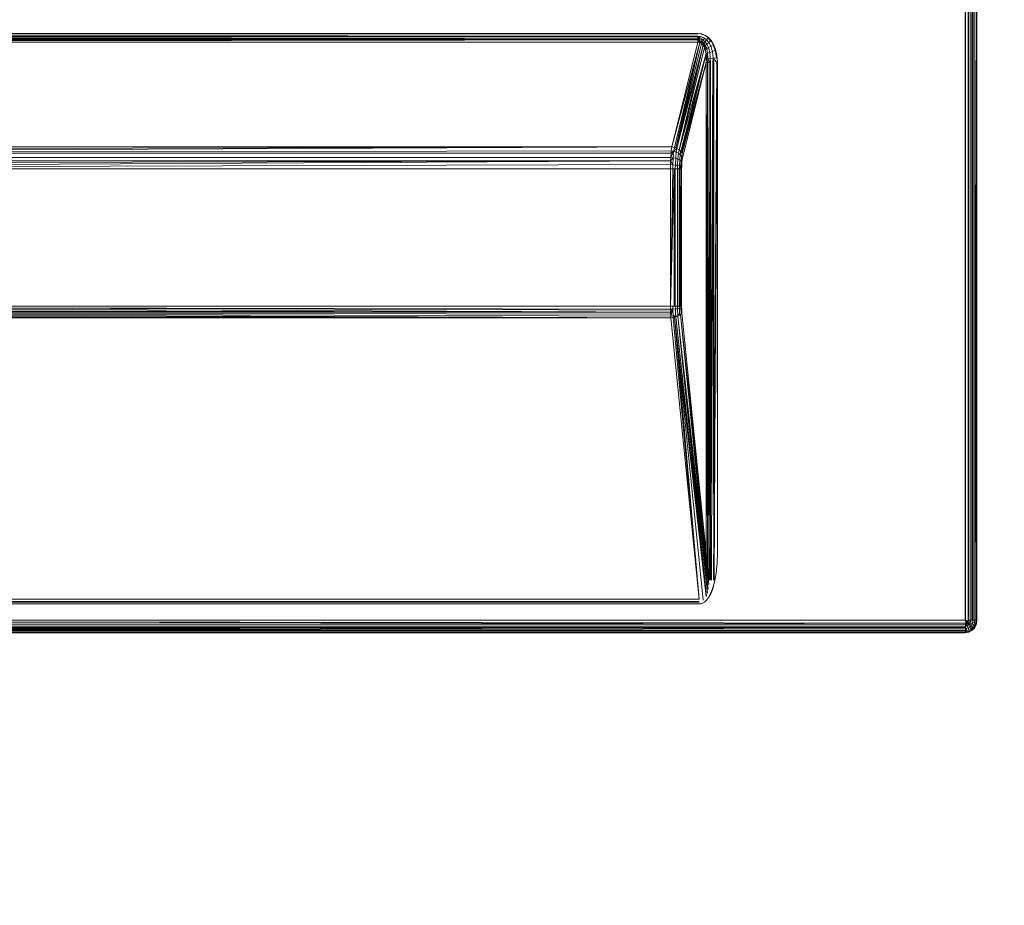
# Model space of a CAD drawing. Header units: millimetres. Extents: x -38341 to 3709, y -10682 to 48718.
# Tile 111 of 111: x -4230 to -3600, y 43279 to 43846. Entities that reach past the tile are written whole.
import ezdxf

# ---------------------------------------------------------------- set-up
doc = ezdxf.new("R2010")
doc.units = ezdxf.units.MM
doc.header["$LTSCALE"] = 50
for name, color, linetype, lineweight in [('02モデリング-03スラブ', 7, 'Continuous', 5), ('02モデリング-03スラブ_ハッチング', 7, 'Continuous', 5), ('08設備機器-洗面台', 7, 'Continuous', 5), ('08設備機器-洗面台_ハッチング', 7, 'Continuous', 5), ('一般', 7, 'Continuous', 5)]:
    doc.layers.add(name, color=color, linetype=linetype, lineweight=lineweight)
doc.styles.get("Standard").update_dxf_attribs({"font": 'txt', "bigfont": 'BIGFONT.SHX'})

# ---------------------------------------------------------------- blocks, each defined once
blk = doc.blocks.new('グループ-236')
at = {"color": 255, "linetype": 'Continuous', "lineweight": 18, "transparency": 33554687}
blk.add_wipeout([(9739, 6705), (9039, 6705), (9039, 6795), (8920, 6795), (8920, 8325), (11275, 8325), (11275, 7875), (11725, 7875), (11725, 6795), (10745, 6795), (10745, 6705), (9995, 6705), (9995, 6795), (9739, 6795)], dxfattribs=at).dxf.layer = '02モデリング-03スラブ_ハッチング'
blk.add_wipeout([(9739, 6705), (9039, 6705), (9039, 6795), (8920, 6795), (8920, 8325), (11275, 8325), (11275, 7875), (11725, 7875), (11725, 6795), (10745, 6795), (10745, 6705), (9995, 6705), (9995, 6795), (9739, 6795)], dxfattribs=at).dxf.layer = '02モデリング-03スラブ_ハッチング'
at = {"layer": '02モデリング-03スラブ', "color": 0, "flags": 1}
for tag in ['instanceID', 'IFC_UUID']:
    blk.add_attdef(tag, (8920, 6705), '', height=0.18, dxfattribs=at)
blk = doc.blocks.new('グループ-262')
at = {"layer": '08設備機器-洗面台', "color": 7, "linetype": 'Continuous', "lineweight": 13, "transparency": 33554687}
for p, q in [((10302.52, 8254.45), (10302.52, 7795.55)), ((10302.57, 8254.5), (10302.57, 7795.45)), ((10302.62, 7795.45), (10302.62, 8254.55)), ((10304.35, 8254.5), (10304.35, 7795.5)), ((10304.87, 8254.5), (10304.87, 7795.5)), ((10306.02, 8254.5), (10306.02, 7795.5)), ((10306.94, 8254.5), (10306.94, 7795.5)), ((10307.5, 8254.5), (10307.5, 7795.5)), ((10308.58, 8254.5), (10308.58, 7795.5)), ((10308.58, 8254.5), (10308.69, 7795.5)), ((10308.58, 8254.5), (10309.64, 7795.5)), ((10308.58, 8254.5), (10309.52, 7795.5)), ((10309.64, 8254.5), (10310, 7795.5)), ((10309.64, 8254.5), (10309.64, 7795.5)), ((10309.64, 8254.5), (10309.95, 7795.5)), ((10310, 8254.5), (10310, 7795.5)), ((10131.35, 8166.81), (9188.65, 8166.81)), ((10131.35, 8166.81), (9188.65, 8166.11)), ((10131.35, 8166.81), (9188.65, 8165.16)), ((10131.35, 8166.81), (10132.74, 8167.41)), ((10132.74, 8167.41), (10131.35, 8166.21)), ((10131.35, 8166.21), (10131.35, 8166.81)), ((10131.35, 8165.16), (10131.35, 8166.81)), ((10131.35, 8166.21), (10131.35, 8165.16)), ((10131.35, 8166.21), (10132.52, 8166.18)), ((10132.52, 8166.18), (10132.02, 8165.18)), ((10132.52, 8166.18), (10132.34, 8165.15)), ((10132.52, 8166.18), (10132.74, 8167.41)), ((10132.52, 8166.18), (10133.45, 8165.91)), ((10132.52, 8166.18), (10132.65, 8165.08)), ((10132.65, 8165.08), (10133.45, 8165.91)), ((10133.84, 8167.09), (10132.74, 8167.41)), ((10133.12, 8164.92), (10133.45, 8165.91)), ((10133.45, 8165.91), (10133.26, 8164.86)), ((10133.84, 8167.09), (10133.45, 8165.91)), ((10133.45, 8165.91), (10134.34, 8165.41)), ((10133.84, 8167.09), (10134.9, 8166.52)), ((10134.34, 8165.41), (10134.9, 8166.52)), ((10134.84, 8170.12), (10134.87, 8170.22)), ((10134.84, 8170.12), (10134.87, 8170.22)), ((10134.84, 8170.12), (10136.35, 8169.39)), ((10134.86, 8170.17), (10136.05, 8169.59)), ((10134.9, 8166.52), (10135.55, 8167.81)), ((10134.9, 8166.52), (10136.06, 8165.52)), ((10135.3, 8164.51), (10136.06, 8165.52)), ((10135.55, 8167.81), (10136.96, 8166.7)), ((10136.03, 8169.55), (10136.32, 8169.47)), ((10136.05, 8169.59), (10136.32, 8169.47)), ((10136.96, 8166.7), (10136.06, 8165.52)), ((10137.22, 8163.98), (10136.06, 8165.52)), ((10136.35, 8169.39), (10136.4, 8169.48)), ((10136.38, 8169.43), (10138.08, 8168.2)), ((10138.11, 8168.23), (10136.4, 8169.48)), ((10137.9, 8167.95), (10136.96, 8166.7)), ((10138.37, 8165.01), (10136.96, 8166.7)), ((10137.9, 8167.95), (10139.59, 8166.11)), ((10138.05, 8168.16), (10138.11, 8168.23)), ((10138.05, 8168.16), (10138.11, 8168.23)), ((10138.05, 8168.16), (10139.8, 8166.29)), ((10138.09, 8168.19), (10138.49, 8167.82)), ((10139.59, 8166.11), (10138.37, 8165.01)), ((10138.49, 8167.82), (10138.83, 8167.44)), ((10138.49, 8167.82), (10138.77, 8167.39)), ((10138.77, 8167.39), (10139.59, 8166.11)), ((10138.83, 8167.44), (10139.83, 8166.32)), ((10140.41, 8165.56), (10139.59, 8166.11)), ((10139.8, 8166.29), (10139.87, 8166.35)), ((10139.83, 8166.32), (10140.4, 8165.53)), ((10141.49, 8163.76), (10139.87, 8166.35)), ((10140.36, 8165.59), (10140.65, 8165.09)), ((10140.54, 8165.14), (10140.36, 8165.59)), ((10131.35, 8165.16), (9188.65, 8165.16)), ((10131.35, 8165.16), (10114.73, 8098.36)), ((10132.65, 8165.08), (10114.73, 8098.36)), ((10132.65, 8165.08), (10116.4, 8097.97)), ((10132.65, 8165.08), (10117.21, 8097.66)), ((10133.84, 8164.51), (10117.21, 8097.66)), ((10134.86, 8163.44), (10117.21, 8097.66)), ((10134.86, 8163.44), (10117.98, 8097.3)), ((10134.86, 8163.44), (10119.39, 8096.38)), ((10135.7, 8161.91), (10119.39, 8096.38)), ((10131.35, 8165.16), (10132.02, 8165.18)), ((10132.65, 8165.08), (10131.35, 8165.16)), ((10132.34, 8165.15), (10132.02, 8165.18)), ((10132.02, 8165.18), (10132.65, 8165.08)), ((10132.34, 8165.15), (10132.65, 8165.08)), ((10132.65, 8165.08), (10133.12, 8164.92)), ((10133.84, 8164.51), (10132.65, 8165.08)), ((10133.12, 8164.92), (10133.26, 8164.86)), ((10133.26, 8164.86), (10133.84, 8164.51)), ((10134.34, 8165.41), (10133.84, 8164.51)), ((10133.84, 8164.51), (10133.87, 8164.48)), ((10134.86, 8163.44), (10133.84, 8164.51)), ((10133.87, 8164.48), (10134.34, 8165.41)), ((10134.68, 8163.69), (10133.87, 8164.48)), ((10134.34, 8165.41), (10135.3, 8164.51)), ((10134.68, 8163.69), (10135.3, 8164.51)), ((10134.68, 8163.69), (10134.86, 8163.44)), ((10135.3, 8164.51), (10134.86, 8163.44)), ((10134.86, 8163.44), (10135.47, 8162.42)), ((10135.7, 8161.91), (10134.86, 8163.44)), ((10135.3, 8164.51), (10135.47, 8162.42)), ((10135.3, 8164.51), (10136.25, 8163.11)), ((10135.47, 8162.42), (10136.25, 8163.11)), ((10135.47, 8162.42), (10135.7, 8161.91)), ((10135.7, 8161.91), (10136.25, 8163.11)), ((10136.15, 8160.61), (10135.7, 8161.91)), ((10135.7, 8161.91), (10136.68, 8157.94)), ((10136.25, 8163.11), (10136.15, 8160.61)), ((10136.15, 8160.61), (10137.05, 8161.14)), ((10136.68, 8157.94), (10136.15, 8160.61)), ((10137.22, 8163.98), (10136.25, 8163.11)), ((10136.25, 8163.11), (10137.05, 8161.14)), ((10137.05, 8161.14), (10138.21, 8161.83)), ((10137.05, 8161.14), (10137.64, 8158.26)), ((10138.37, 8165.01), (10137.22, 8163.98)), ((10137.22, 8163.98), (10138.21, 8161.83)), ((10139.63, 8162.66), (10138.21, 8161.83)), ((10138.21, 8161.83), (10138.97, 8158.7)), ((10138.37, 8165.01), (10139.63, 8162.66)), ((10141.15, 8163.56), (10140.54, 8165.14)), ((10140.65, 8165.09), (10141.45, 8163.74)), ((10141.41, 8163.71), (10141.15, 8163.56)), ((10141.41, 8163.71), (10141.49, 8163.76)), ((10141.41, 8163.71), (10141.49, 8163.76)), ((10141.45, 8163.73), (10141.72, 8163.17)), ((10119.39, 8096.38), (10136.68, 8157.94)), ((10120.55, 8095.27), (10136.68, 8157.94)), ((10136.68, 8157.94), (10121.02, 8094.66)), ((10136.7, 8157.68), (10121.02, 8094.66)), ((10136.68, 8157.94), (10137.64, 8158.26)), ((10136.7, 8157.68), (10136.68, 8157.94)), ((10137.64, 8158.26), (10136.7, 8157.68)), ((10136.7, 8157.68), (10137.76, 8154.62)), ((10136.7, 8157.68), (10136.84, 8154.51)), ((10136.7, 8157.68), (10136.74, 8152.33)), ((10136.74, 8152.33), (10136.84, 8154.51)), ((10136.84, 8154.51), (10137.76, 8154.62)), ((10137.58, 8152.33), (10137.76, 8154.62)), ((10137.64, 8158.26), (10138.97, 8158.7)), ((10137.64, 8158.26), (10137.76, 8154.62)), ((10137.74, 8152.33), (10137.76, 8154.62)), ((10137.76, 8154.62), (10139.21, 8154.78)), ((10137.76, 8154.62), (10139.04, 8152.33)), ((10139.21, 8154.78), (10138.97, 8158.7)), ((10139.21, 8154.78), (10139.04, 8152.33)), ((10139.21, 8154.78), (10139.39, 8152.33)), ((10121.02, 8094.66), (10136.74, 8152.33)), ((10121.41, 8094.02), (10136.74, 8152.33)), ((10121.9, 8092.7), (10136.74, 8152.33)), ((10137.58, 8152.33), (10136.74, 8152.33)), ((10137.74, 8152.33), (10137.58, 8152.33)), ((10139.04, 8152.33), (10137.74, 8152.33)), ((10139.39, 8152.33), (10139.04, 8152.33)), ((9205.27, 8098.36), (10114.73, 8098.36)), ((9205.59, 8095.81), (10114.73, 8098.36)), ((9205.75, 8094.22), (10114.73, 8098.36)), ((10114.41, 8095.81), (10114.73, 8098.36)), ((10114.73, 8098.36), (10116.4, 8097.97)), ((10116.4, 8097.97), (10116.05, 8095.47)), ((10116.05, 8095.47), (10117.98, 8097.3)), ((10116.4, 8097.97), (10117.21, 8097.66)), ((10117.98, 8097.3), (10116.4, 8097.97)), ((10117.21, 8097.66), (10117.98, 8097.3)), ((10117.62, 8094.9), (10117.98, 8097.3)), ((10117.98, 8097.3), (10119.39, 8096.38)), ((10119.39, 8096.38), (10119.02, 8094.15)), ((10119.39, 8096.38), (10120.55, 8095.27)), ((9205.75, 8094.22), (10114.41, 8095.81)), ((9205.75, 8094.22), (10114.25, 8094.22)), ((9205.94, 8091.56), (10114.06, 8091.56)), ((10113.96, 8089.39), (10114.06, 8091.56)), ((10115.68, 8091.33), (10113.96, 8089.39)), ((10114.06, 8091.56), (10116.05, 8095.47)), ((10114.06, 8091.56), (10114.25, 8094.22)), ((10114.06, 8091.56), (10115.68, 8091.33)), ((10114.25, 8094.22), (10114.41, 8095.81)), ((10116.05, 8095.47), (10114.25, 8094.22)), ((10114.41, 8095.81), (10116.05, 8095.47)), ((10115.68, 8091.33), (10115.49, 8086.82)), ((10115.68, 8091.33), (10116.05, 8095.47)), ((10115.68, 8091.33), (10117.23, 8090.97)), ((10116.05, 8095.47), (10117.62, 8094.9)), ((10117.02, 8086.68), (10117.23, 8090.97)), ((10117.62, 8094.9), (10117.23, 8090.97)), ((10118.62, 8090.49), (10117.23, 8090.97)), ((10119.02, 8094.15), (10117.62, 8094.9)), ((10118.62, 8090.49), (10118.41, 8086.51)), ((10119.02, 8094.15), (10118.62, 8090.49)), ((10119.78, 8089.92), (10118.62, 8090.49)), ((10120.18, 8093.25), (10119.02, 8094.15)), ((10119.78, 8089.92), (10119.57, 8086.3)), ((10120.18, 8093.25), (10119.78, 8089.92)), ((10120.67, 8089.29), (10119.78, 8089.92)), ((10120.55, 8095.27), (10120.18, 8093.25)), ((10121.05, 8092.24), (10120.18, 8093.25)), ((10120.55, 8095.27), (10121.02, 8094.66)), ((10120.55, 8095.27), (10121.41, 8094.02)), ((10120.67, 8089.29), (10121.05, 8092.24)), ((10121.02, 8094.66), (10121.41, 8094.02)), ((10121.41, 8094.02), (10121.05, 8092.24)), ((10121.43, 8090.22), (10121.24, 8088.62)), ((10121.58, 8091.17), (10121.43, 8090.22)), ((10121.9, 8092.7), (10121.58, 8091.17)), ((9206.04, 8089.39), (10113.96, 8089.39)), ((9206.12, 8086.9), (10113.96, 8089.39)), ((9206.15, 8084.22), (10113.96, 8089.39)), ((9206.15, 8084.22), (10113.88, 8086.9)), ((9206.15, 8084.22), (10113.85, 8084.22)), ((10113.85, 8084.22), (10113.88, 8086.9)), ((10116.24, 8084.22), (10113.85, 7996.4)), ((10115.46, 8084.22), (10113.85, 8084.22)), ((10113.85, 7996.4), (10115.46, 8084.22)), ((10113.85, 7996.4), (10113.85, 8084.22)), ((10113.88, 8086.9), (10113.96, 8089.39)), ((10115.49, 8086.82), (10113.88, 8086.9)), ((10113.96, 8089.39), (10115.49, 8086.82)), ((10115.46, 8084.22), (10115.49, 8086.82)), ((10116.99, 8084.22), (10115.46, 8084.22)), ((10115.46, 8084.22), (10116.24, 8084.22)), ((10115.49, 8086.82), (10117.02, 8086.68)), ((10116.99, 8084.22), (10116.24, 8084.22)), ((10116.24, 8084.22), (10116.24, 7996.4)), ((10116.99, 8084.22), (10117.02, 8086.68)), ((10118.38, 8084.22), (10116.99, 8084.22)), ((10116.99, 8084.22), (10116.99, 7996.4)), ((10118.41, 8086.51), (10117.02, 8086.68)), ((10118.38, 8084.22), (10118.41, 8086.51)), ((10119.54, 8084.22), (10118.38, 8084.22)), ((10118.38, 8084.22), (10118.38, 7996.4)), ((10118.41, 8086.51), (10119.57, 8086.3)), ((10119.57, 8086.3), (10119.54, 8084.22)), ((10120.47, 8086.07), (10119.54, 8084.22)), ((10119.54, 8084.22), (10120.03, 8084.22)), ((10119.54, 8084.22), (10119.54, 7996.4)), ((10120.47, 8086.07), (10119.57, 8086.3)), ((10120.47, 8086.07), (10120.03, 8084.22)), ((10120.03, 8084.22), (10121.03, 8084.22)), ((10121.03, 8084.22), (10120.03, 7996.4)), ((10120.03, 8084.22), (10120.44, 8084.22)), ((10120.03, 8084.22), (10120.03, 7996.4)), ((10120.47, 8086.07), (10120.44, 8084.22)), ((10121.03, 8084.22), (10120.44, 8084.22)), ((10121.03, 8084.22), (10120.44, 7996.4)), ((10120.67, 8089.29), (10120.47, 8086.07)), ((10121.13, 8087.32), (10120.47, 8086.07)), ((10120.67, 8089.29), (10121.24, 8088.62)), ((10121.06, 8085.83), (10121.03, 8084.22)), ((10121.03, 8084.22), (10121.03, 7996.4)), ((10121.13, 8087.32), (10121.06, 8085.83)), ((10121.24, 8088.62), (10121.13, 8087.32)), ((10113.91, 7992.57), (9206.15, 7996.4)), ((10113.88, 7993.84), (9206.15, 7996.4)), ((10113.87, 7994.5), (9206.15, 7996.4)), ((10113.85, 7996.4), (9206.15, 7996.4)), ((10113.85, 7996.4), (10116.24, 7996.4)), ((10113.85, 7996.4), (10115.46, 7996.4)), ((10113.87, 7994.5), (10113.85, 7996.4)), ((10116.24, 7996.4), (10115.46, 7996.4)), ((10115.46, 7996.4), (10115.48, 7994.56)), ((10116.24, 7996.4), (10116.99, 7996.4)), ((10116.99, 7996.4), (10116.24, 7996.4)), ((10116.99, 7996.4), (10118.38, 7996.4)), ((10116.99, 7996.4), (10117.01, 7994.66)), ((10118.38, 7996.4), (10119.54, 7996.4)), ((10118.38, 7996.4), (10118.39, 7994.78)), ((10120.44, 7996.4), (10119.54, 7996.4)), ((10119.54, 7996.4), (10120.03, 7996.4)), ((10119.54, 7996.4), (10119.56, 7994.93)), ((10120.03, 7996.4), (10120.44, 7996.4)), ((10120.44, 7996.4), (10120.46, 7995.09)), ((10121.03, 7996.4), (10121.04, 7995.26)), ((10114.07, 7988.89), (9205.99, 7989.99)), ((10114.07, 7988.89), (9206.05, 7991.32)), ((10114.07, 7988.89), (9206.09, 7992.57)), ((10114.01, 7989.99), (9206.09, 7992.57)), ((10113.95, 7991.32), (9206.09, 7992.57)), ((10113.91, 7992.57), (9206.09, 7992.57)), ((10113.91, 7992.57), (9206.12, 7993.84)), ((10113.91, 7992.57), (9206.13, 7994.5)), ((10113.87, 7994.5), (10115.48, 7994.56)), ((10113.88, 7993.84), (10113.87, 7994.5)), ((10113.88, 7993.84), (10115.48, 7994.56)), ((10113.91, 7992.57), (10113.88, 7993.84)), ((10113.91, 7992.57), (10115.48, 7994.56)), ((10113.91, 7992.57), (10113.95, 7991.32)), ((10113.95, 7991.32), (10115.48, 7994.56)), ((10113.95, 7991.32), (10114.01, 7989.99)), ((10114.01, 7989.99), (10115.48, 7994.56)), ((10114.01, 7989.99), (10115.63, 7990.19)), ((10114.07, 7988.89), (10114.01, 7989.99)), ((10115.7, 7989.12), (10114.07, 7988.89)), ((10117.01, 7994.66), (10115.48, 7994.56)), ((10115.63, 7990.19), (10115.48, 7994.56)), ((10117.17, 7990.51), (10115.63, 7990.19)), ((10115.63, 7990.19), (10115.7, 7989.12)), ((10117.17, 7990.51), (10115.7, 7989.12)), ((10115.7, 7989.12), (10116.48, 7989.29)), ((10117.17, 7990.51), (10116.48, 7989.29)), ((10117.24, 7989.49), (10116.48, 7989.29)), ((10118.39, 7994.78), (10117.01, 7994.66)), ((10117.01, 7994.66), (10117.17, 7990.51)), ((10118.56, 7990.93), (10117.17, 7990.51)), ((10117.17, 7990.51), (10117.24, 7989.49)), ((10118.63, 7989.98), (10117.24, 7989.49)), ((10119.56, 7994.93), (10118.39, 7994.78)), ((10118.39, 7994.78), (10118.56, 7990.93)), ((10119.73, 7991.42), (10118.56, 7990.93)), ((10118.56, 7990.93), (10118.63, 7989.98)), ((10120.28, 7990.88), (10118.63, 7989.98)), ((10119.8, 7990.57), (10118.63, 7989.98)), ((10120.46, 7995.09), (10119.56, 7994.93)), ((10119.56, 7994.93), (10119.73, 7991.42)), ((10120.28, 7990.88), (10119.73, 7991.42)), ((10119.73, 7991.42), (10119.8, 7990.57)), ((10120.28, 7990.88), (10119.8, 7990.57)), ((10120.28, 7990.88), (10120.62, 7991.97)), ((10121.25, 7991.89), (10120.28, 7990.88)), ((10120.68, 7991.21), (10120.28, 7990.88)), ((10121.19, 7992.55), (10120.46, 7995.09)), ((10121.13, 7993.35), (10120.46, 7995.09)), ((10120.46, 7995.09), (10120.62, 7991.97)), ((10120.68, 7991.21), (10120.62, 7991.97)), ((10121.25, 7991.89), (10120.68, 7991.21)), ((10121.04, 7995.26), (10121.05, 7994.86)), ((10121.13, 7993.35), (10121.05, 7994.86)), ((10121.19, 7992.55), (10121.13, 7993.35)), ((10121.19, 7992.55), (10121.25, 7991.89)), ((10114.07, 7988.89), (9205.93, 7988.89)), ((10302.57, 7793.59), (9017.38, 7795.5)), ((10302.52, 7795.55), (9017.48, 7795.55)), ((10302.57, 7793.03), (9043.3, 7795.45)), ((10302.57, 7795.5), (9050.83, 7795.5)), ((10302.52, 7795.55), (10302.62, 7795.45)), ((10302.62, 7795.45), (10302.52, 7795.55)), ((10304.3, 7795.04), (10302.58, 7795.5)), ((10302.58, 7795.45), (10302.79, 7793.6)), ((10302.59, 7795.49), (10304.15, 7794.61)), ((10302.59, 7795.46), (10303.2, 7793.71)), ((10302.59, 7795.46), (10303.58, 7793.92)), ((10302.6, 7795.48), (10303.9, 7794.23)), ((10303.2, 7793.71), (10303.58, 7793.92)), ((10303.58, 7793.92), (10303.9, 7794.23)), ((10304.53, 7792.44), (10303.58, 7793.92)), ((10303.9, 7794.23), (10304.15, 7794.61)), ((10305.16, 7793.04), (10303.9, 7794.23)), ((10304.15, 7794.61), (10304.3, 7795.04)), ((10305.63, 7793.77), (10304.15, 7794.61)), ((10304.35, 7795.5), (10304.3, 7795.04)), ((10305.92, 7794.61), (10304.3, 7795.04)), ((10304.35, 7795.5), (10304.87, 7795.5)), ((10306.02, 7795.5), (10304.35, 7795.5)), ((10304.87, 7795.5), (10306.02, 7795.5)), ((10305.16, 7793.04), (10305.63, 7793.77)), ((10305.92, 7794.61), (10305.63, 7793.77)), ((10305.63, 7793.77), (10306.93, 7793.04)), ((10306.02, 7795.5), (10305.92, 7794.61)), ((10305.92, 7794.61), (10307.35, 7794.23)), ((10306.02, 7795.5), (10306.94, 7795.5)), ((10307.5, 7795.5), (10306.02, 7795.5)), ((10306.93, 7793.04), (10307.35, 7794.23)), ((10306.94, 7795.5), (10307.5, 7795.5)), ((10307.5, 7795.5), (10307.35, 7794.23)), ((10308.51, 7793.92), (10307.35, 7794.23)), ((10307.5, 7795.5), (10308.69, 7795.5)), ((10307.5, 7795.5), (10308.58, 7795.5)), ((10308.51, 7793.92), (10307.99, 7792.44)), ((10308.69, 7795.5), (10308.51, 7793.92)), ((10309.32, 7793.71), (10308.51, 7793.92)), ((10308.58, 7795.5), (10308.69, 7795.5)), ((10308.69, 7795.5), (10309.52, 7795.5)), ((10309.52, 7795.5), (10309.32, 7793.71)), ((10309.64, 7795.5), (10309.52, 7795.5)), ((10309.73, 7793.6), (10309.52, 7795.5)), ((10309.73, 7793.6), (10309.64, 7795.5)), ((10309.64, 7795.5), (10309.95, 7795.5)), ((10310, 7795.5), (10309.64, 7793.03)), ((10309.95, 7795.5), (10309.73, 7793.6)), ((10310, 7795.5), (10309.78, 7793.59)), ((10309.95, 7795.5), (10310, 7795.5)), ((10302.57, 7793.03), (9017.43, 7793.03)), ((10302.57, 7791.78), (9017.43, 7791.78)), ((10302.57, 7790.8), (9017.43, 7790.19)), ((10302.57, 7790.8), (9017.43, 7790.8)), ((10302.57, 7790.8), (9017.43, 7789.03)), ((10302.57, 7790.2), (9017.43, 7789.03)), ((10302.57, 7789.03), (9017.43, 7789.03)), ((10302.57, 7788.92), (9017.43, 7788.92)), ((10302.57, 7788.02), (9017.43, 7788.02)), ((10302.57, 7787.89), (9017.43, 7787.89)), ((10302.57, 7787.56), (9017.43, 7787.56)), ((10302.57, 7787.5), (9017.43, 7787.5)), ((10302.57, 7793.59), (10302.79, 7793.6)), ((10302.79, 7793.6), (10302.57, 7793.03)), ((10302.57, 7793.03), (10302.57, 7793.59)), ((10302.57, 7793.03), (10302.99, 7791.81)), ((10302.57, 7791.78), (10302.57, 7793.03)), ((10302.99, 7791.81), (10302.57, 7791.78)), ((10302.99, 7791.81), (10302.57, 7790.8)), ((10302.57, 7790.8), (10302.57, 7791.78)), ((10302.57, 7790.8), (10303.16, 7790.23)), ((10302.57, 7790.2), (10302.57, 7790.8)), ((10303.16, 7790.23), (10302.57, 7790.2)), ((10303.16, 7790.23), (10302.57, 7789.03)), ((10302.57, 7789.03), (10302.57, 7790.2)), ((10302.57, 7789.03), (10303.31, 7788.96)), ((10302.57, 7788.92), (10302.57, 7789.03)), ((10303.31, 7788.96), (10302.57, 7788.92)), ((10302.57, 7788.02), (10302.57, 7788.92)), ((10303.41, 7788.07), (10302.57, 7788.02)), ((10303.41, 7788.07), (10302.57, 7787.89)), ((10302.57, 7787.89), (10302.57, 7788.02)), ((10302.57, 7787.89), (10303.46, 7787.62)), ((10302.57, 7787.56), (10302.57, 7787.89)), ((10303.46, 7787.62), (10302.57, 7787.56)), ((10303.47, 7787.56), (10302.57, 7787.5)), ((10302.57, 7787.5), (10302.57, 7787.56)), ((10302.79, 7793.6), (10303.2, 7793.71)), ((10302.99, 7791.81), (10302.79, 7793.6)), ((10302.99, 7791.81), (10303.8, 7792.02)), ((10303.16, 7790.23), (10304.32, 7790.54)), ((10303.31, 7788.96), (10303.16, 7790.23)), ((10303.8, 7792.02), (10303.2, 7793.71)), ((10304.74, 7789.34), (10303.31, 7788.96)), ((10303.31, 7788.96), (10303.41, 7788.07)), ((10303.41, 7788.07), (10305.03, 7788.51)), ((10303.46, 7787.62), (10303.41, 7788.07)), ((10303.46, 7787.62), (10305.19, 7788.07)), ((10303.46, 7787.62), (10303.47, 7787.56)), ((10305.21, 7788.02), (10303.47, 7787.56)), ((10304.87, 7787.89), (10303.47, 7787.56)), ((10303.8, 7792.02), (10304.53, 7792.44)), ((10304.32, 7790.54), (10303.8, 7792.02)), ((10304.32, 7790.54), (10305.37, 7791.13)), ((10304.74, 7789.34), (10304.32, 7790.54)), ((10305.16, 7793.04), (10304.53, 7792.44)), ((10304.53, 7792.44), (10305.37, 7791.13)), ((10304.74, 7789.34), (10306.04, 7790.08)), ((10304.74, 7789.34), (10305.03, 7788.51)), ((10305.21, 7788.02), (10304.87, 7787.89)), ((10305.03, 7788.51), (10306.52, 7789.34)), ((10305.03, 7788.51), (10305.19, 7788.07)), ((10305.16, 7793.04), (10306.26, 7791.98)), ((10305.19, 7788.07), (10306.76, 7788.96)), ((10305.21, 7788.02), (10305.19, 7788.07)), ((10306.79, 7788.92), (10305.21, 7788.02)), ((10305.37, 7791.13), (10306.26, 7791.98)), ((10306.04, 7790.08), (10305.37, 7791.13)), ((10307.15, 7791.13), (10306.04, 7790.08)), ((10306.52, 7789.34), (10306.04, 7790.08)), ((10306.26, 7791.98), (10306.93, 7793.04)), ((10306.26, 7791.98), (10307.15, 7791.13)), ((10307.77, 7790.54), (10306.52, 7789.34)), ((10306.52, 7789.34), (10306.76, 7788.96)), ((10308.09, 7790.23), (10306.76, 7788.96)), ((10306.76, 7788.96), (10306.79, 7788.92)), ((10308.13, 7790.2), (10306.79, 7788.92)), ((10306.79, 7788.92), (10306.94, 7789.03)), ((10307.99, 7792.44), (10306.93, 7793.04)), ((10308.13, 7790.2), (10306.94, 7789.03)), ((10307.15, 7791.13), (10307.99, 7792.44)), ((10307.15, 7791.13), (10307.77, 7790.54)), ((10307.77, 7790.54), (10308.72, 7792.02)), ((10308.09, 7790.23), (10307.77, 7790.54)), ((10308.72, 7792.02), (10307.99, 7792.44)), ((10309.1, 7791.81), (10308.09, 7790.23)), ((10308.09, 7790.23), (10308.13, 7790.2)), ((10309.15, 7791.78), (10308.13, 7790.2)), ((10308.58, 7790.8), (10308.13, 7790.2)), ((10309.64, 7793.03), (10308.58, 7790.8)), ((10308.72, 7792.02), (10309.32, 7793.71)), ((10309.1, 7791.81), (10308.72, 7792.02)), ((10309.73, 7793.6), (10309.1, 7791.81)), ((10309.1, 7791.81), (10309.15, 7791.78)), ((10309.78, 7793.59), (10309.15, 7791.78)), ((10309.32, 7793.71), (10309.73, 7793.6)), ((10309.78, 7793.59), (10309.73, 7793.6))]:
    blk.add_line(p, q, dxfattribs=at)
at = {"layer": '08設備機器-洗面台', "color": 7, "linetype": 'Continuous', "lineweight": 18, "transparency": 33554687, "flags": 128}
blk.add_lwpolyline([(10138.11, 8168.23), (10139.87, 8166.35), (10139.8, 8166.29), (10138.05, 8168.16), (10138.07, 8168.17), (10138.05, 8168.16), (10136.35, 8169.39), (10136.4, 8169.48), (10138.11, 8168.23)], close=True, dxfattribs=at)
at = {"color": 255, "linetype": 'Continuous', "lineweight": 18, "transparency": 33554687}
blk.add_wipeout([(9187.78, 7806.66), (9187.78, 7806.71), (10132.22, 7806.96)], dxfattribs=at).dxf.layer = '08設備機器-洗面台_ハッチング'
at = {"layer": '08設備機器-洗面台', "color": 7, "linetype": 'Continuous', "lineweight": 13, "transparency": 33554687}
for p, q in [((10115.7, 7989.12), (10132.22, 7808.95)), ((10116.48, 7989.29), (10132.22, 7808.95)), ((10116.48, 7989.29), (10134.75, 7808.22)), ((10114.07, 7988.89), (10132.22, 7808.95)), ((9187.78, 7808.95), (10132.22, 7808.95)), ((9187.78, 7806.96), (10132.22, 7807.47)), ((10132.22, 7807.47), (9187.78, 7807.47)), ((9187.78, 7806.66), (10132.22, 7806.96)), ((10132.22, 7805.94), (9187.78, 7805.94)), ((9187.78, 7805.89), (10132.23, 7805.89)), ((10132.22, 7805.99), (10132.23, 7805.89))]:
    blk.add_line(p, q, dxfattribs=at)
at = {"layer": '08設備機器-洗面台', "color": 7, "linetype": 'Continuous', "lineweight": 18, "transparency": 33554687, "flags": 128}
for points in [[(9017.38, 8254.55), (9017.38, 8254.55), (10302.62, 8254.55), (10302.62, 7795.45), (9017.38, 7795.45), (9017.38, 7795.45)], [(10302.52, 8254.45), (9017.48, 8254.45), (9017.48, 7795.55), (10302.52, 7795.55), (10302.52, 8254.45)], [(9187.78, 7806.66), (9187.78, 7806.71), (10132.22, 7806.96)]]:
    blk.add_lwpolyline(points, close=True, dxfattribs=at)
blk.add_lwpolyline([(9187.78, 7805.99), (10132.22, 7805.99), (10132.22, 7805.95), (10132.22, 7805.99), (10132.76, 7806.02), (10133.3, 7806.1), (10133.3, 7806.1), (10134.33, 7806.43), (10135.56, 7807.14), (10135.61, 7807.06), (10135.56, 7807.14), (10136.88, 7808.33), (10138.21, 7810.06), (10138.29, 7810), (10136.95, 7808.26), (10136.95, 7808.26), (10135.61, 7807.06), (10134.36, 7806.34), (10133.32, 7806.01), (10133.32, 7806.01), (10132.77, 7805.92), (10132.76, 7806), (10132.77, 7805.92), (10132.22, 7805.89), (10132.22, 7805.95), (10132.22, 7805.99), (9187.78, 7805.99)], dxfattribs=at)
at = {"color": 255, "linetype": 'Continuous', "lineweight": 18, "transparency": 33554687}
for points in [[(9186.91, 8170.71), (9188.65, 8170.83), (9188.65, 8170.73), (9188.65, 8170.83), (10131.35, 8170.86), (10131.35, 8170.76), (9188.65, 8170.73), (9186.92, 8170.61)], [(10143.96, 8152.33), (10143.96, 7838.31), (10143.87, 7838.31), (10143.87, 8152.33), (10143.73, 8155.28), (10143.75, 8155.28), (10143.73, 8155.28), (10142.86, 8159.98), (10142.95, 8160.01), (10143.82, 8155.29), (10143.82, 8155.29)]]:
    blk.add_wipeout(points, dxfattribs=at).dxf.layer = '08設備機器-洗面台_ハッチング'
at = {"layer": '08設備機器-洗面台', "color": 7, "linetype": 'Continuous', "lineweight": 13, "transparency": 33554687}
for p, q in [((9188.65, 8170.81), (10131.35, 8170.81)), ((9188.65, 8170.73), (10131.35, 8170.76)), ((10130.35, 8170.76), (9188.65, 8170.23)), ((9188.65, 8170.23), (10131.35, 8170.51)), ((10131.35, 8169.07), (9188.65, 8170.23)), ((9188.65, 8170.23), (10131.34, 8169.07)), ((9188.65, 8169.56), (10131.35, 8169.07)), ((10131.35, 8169.07), (9188.65, 8169.56)), ((10131.35, 8169.07), (9188.65, 8168.75)), ((9188.65, 8168.75), (10131.35, 8168.96)), ((10131.35, 8168.96), (9188.65, 8168.75)), ((10131.35, 8168.74), (9188.65, 8168.75)), ((10131.35, 8168.74), (9188.65, 8168.74)), ((10131.35, 8167.48), (9188.65, 8168.74)), ((10131.35, 8167.48), (9188.65, 8168.34)), ((10131.35, 8167.48), (9188.65, 8167.18)), ((10131.35, 8167.48), (9188.65, 8166.81)), ((10131.35, 8170.76), (10130.35, 8170.76)), ((10131.35, 8170.76), (10131.35, 8170.86)), ((10133.3, 8170.67), (10131.35, 8170.86)), ((10131.35, 8170.81), (10133.29, 8170.62)), ((10131.35, 8168.96), (10131.35, 8168.74)), ((10131.35, 8168.96), (10132.98, 8168.83)), ((10131.35, 8168.74), (10132.98, 8168.83)), ((10131.35, 8167.48), (10132.98, 8168.83)), ((10131.35, 8167.48), (10131.35, 8168.74)), ((10131.35, 8167.48), (10132.74, 8167.41)), ((10131.35, 8166.81), (10131.35, 8167.48)), ((10132.98, 8168.83), (10132.74, 8167.41)), ((10132.98, 8168.83), (10134.29, 8168.45)), ((10133.24, 8170.33), (10133.74, 8170.44)), ((10133.24, 8170.33), (10134.76, 8169.89)), ((10133.29, 8170.57), (10133.3, 8170.67)), ((10133.29, 8170.57), (10133.3, 8170.67)), ((10133.29, 8170.62), (10133.76, 8170.51)), ((10133.29, 8170.57), (10134.84, 8170.12)), ((10134.87, 8170.22), (10133.3, 8170.67)), ((10133.84, 8167.09), (10134.29, 8168.45)), ((10133.91, 8170.48), (10134.85, 8170.17)), ((10134.29, 8168.45), (10135.55, 8167.81)), ((10138.97, 8158.7), (10140.67, 8159.26)), ((10139.63, 8162.66), (10141.15, 8163.56)), ((10139.63, 8162.66), (10140.67, 8159.26)), ((10140.67, 8159.26), (10142.53, 8159.87)), ((10140.67, 8159.26), (10141.15, 8154.99)), ((10141.15, 8163.56), (10142.53, 8159.87)), ((10141.41, 8163.71), (10142.86, 8159.98)), ((10141.67, 8163.05), (10141.88, 8162.83)), ((10141.72, 8163.17), (10141.88, 8162.83)), ((10141.88, 8162.83), (10141.94, 8162.67)), ((10141.92, 8162.66), (10142.05, 8162.06)), ((10141.94, 8162.67), (10142.26, 8161.79)), ((10142.26, 8161.79), (10142.9, 8159.99)), ((10142.53, 8159.87), (10143.34, 8155.24)), ((10142.86, 8159.98), (10142.95, 8160.01)), ((10143.82, 8155.29), (10142.95, 8160.01)), ((10143, 8159.64), (10143.13, 8158.92)), ((10139.21, 8154.78), (10141.15, 8154.99)), ((10141.15, 8154.99), (10141.09, 8152.33)), ((10141.15, 8154.99), (10143.34, 8155.24)), ((10141.15, 8154.99), (10143.45, 8152.33)), ((10141.15, 8154.99), (10141.53, 8152.33)), ((10143.13, 8158.92), (10143.77, 8155.29)), ((10143.73, 8155.28), (10143.82, 8155.3)), ((10143.73, 8155.28), (10143.82, 8155.29)), ((10143.73, 8155.28), (10143.87, 8152.33)), ((10143.77, 8155.29), (10143.91, 8152.33)), ((10143.96, 8152.33), (10143.82, 8155.29)), ((10141.09, 8152.33), (10141.53, 8152.33)), ((10143.45, 8152.33), (10143.87, 7870.05)), ((10143.87, 8152.33), (10143.96, 8152.33)), ((10143.87, 8152.33), (10143.96, 8152.33)), ((10143.91, 8152.33), (10143.91, 7870.05))]:
    blk.add_line(p, q, dxfattribs=at)
at = {"layer": '08設備機器-洗面台', "color": 7, "linetype": 'Continuous', "lineweight": 18, "transparency": 33554687, "flags": 128}
for points in [[(9186.91, 8170.71), (9188.65, 8170.83), (9188.65, 8170.73), (9188.65, 8170.83), (10131.35, 8170.86), (10131.35, 8170.76), (9188.65, 8170.73), (9186.92, 8170.61)], [(10134.87, 8170.22), (10136.4, 8169.48), (10136.35, 8169.39), (10134.84, 8170.12), (10134.84, 8170.12), (10133.29, 8170.57), (10133.29, 8170.57), (10131.35, 8170.76), (10131.35, 8170.86), (10133.3, 8170.67), (10133.3, 8170.67), (10134.87, 8170.22)], [(10141.49, 8163.76), (10142.95, 8160.01), (10142.86, 8159.98), (10141.41, 8163.71), (10141.41, 8163.71), (10139.8, 8166.29), (10139.87, 8166.35), (10141.49, 8163.76)], [(10143.96, 8152.33), (10143.96, 7838.31), (10143.87, 7838.31), (10143.87, 8152.33), (10143.73, 8155.28), (10143.75, 8155.28), (10143.73, 8155.28), (10142.86, 8159.98), (10142.95, 8160.01), (10143.82, 8155.29), (10143.82, 8155.29)]]:
    blk.add_lwpolyline(points, close=True, dxfattribs=at)
at = {"color": 255, "linetype": 'Continuous', "lineweight": 18, "transparency": 33554687}
blk.add_wipeout([(10139.66, 7812.47), (10139.66, 7812.47), (10138.29, 7810), (10138.21, 7810.06), (10139.57, 7812.52), (10139.57, 7812.52), (10140.82, 7815.65), (10140.84, 7815.65), (10140.82, 7815.65), (10141.99, 7819.76), (10142.03, 7819.75), (10141.99, 7819.76), (10143.06, 7825.62), (10143.66, 7831.71), (10143.87, 7838.31), (10143.96, 7838.31), (10143.75, 7831.7), (10143.15, 7825.61), (10143.09, 7825.62), (10143.15, 7825.61), (10142.08, 7819.74), (10142.08, 7819.74), (10140.91, 7815.62), (10140.91, 7815.62)], dxfattribs=at).dxf.layer = '08設備機器-洗面台_ハッチング'
at = {"layer": '08設備機器-洗面台', "color": 7, "linetype": 'Continuous', "lineweight": 13, "transparency": 33554687}
for p, q in [((10136.74, 8152.33), (10137.79, 7821.03)), ((10136.74, 8152.33), (10137.52, 7821.04)), ((10136.74, 7821.06), (10136.74, 8152.33)), ((10137.58, 8152.33), (10137.75, 7821.06)), ((10137.74, 8152.33), (10138.71, 7821.05)), ((10137.74, 8152.33), (10137.74, 7821.06)), ((10139.39, 8152.33), (10138.62, 7821.07)), ((10139.04, 8152.33), (10138.64, 7821.07)), ((10141.09, 8152.33), (10139.3, 7821.07)), ((10139.39, 8152.33), (10139.39, 7821.06)), ((10141.09, 8152.33), (10140.15, 7821.06)), ((10141.09, 8152.33), (10141.55, 7821.07)), ((10143.45, 8152.33), (10141.42, 7821.05)), ((10141.53, 8152.33), (10141.53, 7821.06)), ((10143.45, 8152.33), (10141.91, 7821.05)), ((10143.87, 8152.33), (10143.87, 7838.31)), ((10143.96, 7838.31), (10143.96, 8152.33)), ((10116.48, 7989.29), (10136.79, 7810.73)), ((10117.24, 7989.49), (10136.76, 7810.72)), ((10118.63, 7989.98), (10136.71, 7810.7)), ((10118.63, 7989.98), (10136.84, 7810.92)), ((10137.49, 7812.76), (10118.63, 7989.98)), ((10137.49, 7812.79), (10118.63, 7989.98)), ((10118.63, 7989.98), (10138.1, 7815.39)), ((10120.28, 7990.88), (10137.99, 7815.32)), ((10120.28, 7990.88), (10138, 7815.43)), ((10138.37, 7818.29), (10120.28, 7990.88)), ((10138.37, 7818.34), (10120.28, 7990.88)), ((10138.55, 7821.55), (10120.28, 7990.88)), ((10138.44, 7821.43), (10121.25, 7991.89)), ((10143.87, 7870.05), (10143.91, 7838.31)), ((10143.91, 7870.05), (10143.91, 7838.31)), ((10143.87, 7838.31), (10143.96, 7838.31))]:
    blk.add_line(p, q, dxfattribs=at)
at = {"layer": '08設備機器-洗面台', "color": 7, "linetype": 'Continuous', "lineweight": 18, "transparency": 33554687, "flags": 128}
blk.add_lwpolyline([(10139.66, 7812.47), (10139.66, 7812.47), (10138.29, 7810), (10138.21, 7810.06), (10139.57, 7812.52), (10139.57, 7812.52), (10140.82, 7815.65), (10140.84, 7815.65), (10140.82, 7815.65), (10141.99, 7819.76), (10142.03, 7819.75), (10141.99, 7819.76), (10143.06, 7825.62), (10143.66, 7831.71), (10143.87, 7838.31), (10143.96, 7838.31), (10143.75, 7831.7), (10143.15, 7825.61), (10143.09, 7825.62), (10143.15, 7825.61), (10142.08, 7819.74), (10142.08, 7819.74), (10140.91, 7815.62), (10140.91, 7815.62)], close=True, dxfattribs=at)
blk = doc.blocks.new('グループ-263')
at = {"layer": '08設備機器-洗面台', "color": 7, "transparency": 33554687}
blk.add_blockref('グループ-262', (0, 0), dxfattribs=at)
at = {"layer": '08設備機器-洗面台', "color": 0, "flags": 1}
for tag in ['prm0_value', 'prm1_value', 'prm2_value', 'prm3_value', 'prm4_value', 'prm5_value', 'prm6_value', 'prm7_value', 'prm8_value', 'prm9_value', 'prm0_value', 'prm1_value', 'prm2_value', 'prm3_value', 'prm4_value', 'prm5_value', 'prm6_value', 'prm7_value', 'prm8_value', 'prm9_value', 'instanceID', 'instanceID', 'IFC_UUID', 'prm0_name', 'prm0_type', 'prm1_name', 'prm1_type', 'prm2_name', 'prm2_type', 'prm3_name', 'prm3_type', 'prm4_name', 'prm4_type', 'prm5_name', 'prm5_type', 'prm6_name', 'prm6_type', 'prm7_name', 'prm7_type', 'prm8_name', 'prm8_type', 'prm9_name', 'prm9_type', 'IFC_UUID', 'prm0_name', 'prm0_type', 'prm1_name', 'prm1_type', 'prm2_name', 'prm2_type', 'prm3_name', 'prm3_type', 'prm4_name', 'prm4_type', 'prm5_name', 'prm5_type', 'prm6_name', 'prm6_type', 'prm7_name', 'prm7_type', 'prm8_name', 'prm8_type', 'prm9_name', 'prm9_type']:
    blk.add_attdef(tag, (9010, 7787.5), '', height=0.18, dxfattribs=at)
blk = doc.blocks.new('_2F-FL (2D)')
at = {"layer": '02モデリング-03スラブ', "color": 7, "transparency": 33554687}
blk.add_blockref('グループ-236', (0, 0), dxfattribs=at)
at = {"layer": '08設備機器-洗面台', "color": 7, "transparency": 33554687}
blk.add_blockref('グループ-263', (0, 0), dxfattribs=at)

msp = doc.modelspace()

# ---------------------------------------------------------------- block references
at = {"layer": '一般', "color": 7, "transparency": 33554687}
msp.add_blockref('_2F-FL (2D)', (-13927.831, 35665.986), dxfattribs=at)

doc.saveas('drawing.dxf')
